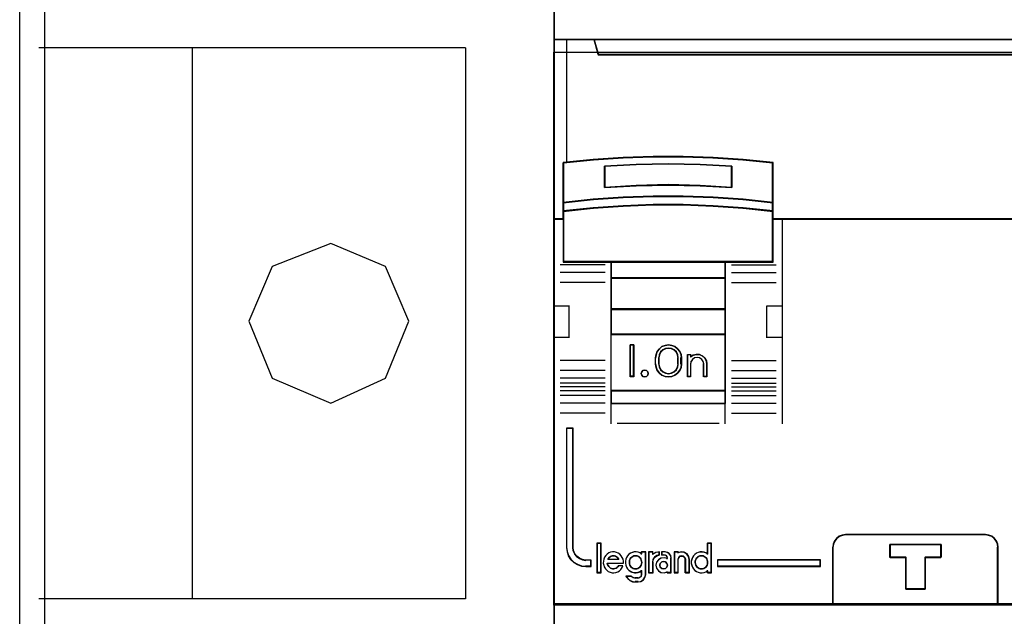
# Model space of a CAD drawing. Header units: millimetres. Extents: x 203 to 3426, y 719 to 2381.
# Tile 22 of 185: x 2512 to 2520, y 1098 to 1103. Entities that reach past the tile are written whole.
import ezdxf

# ---------------------------------------------------------------- set-up
doc = ezdxf.new("R2010")
doc.units = ezdxf.units.MM
doc.layers.add('45', color=7, linetype='Continuous')
doc.layers.add('E_Legrand_obudowy', color=7, linetype='Continuous')

# ---------------------------------------------------------------- blocks, each defined once
blk = doc.blocks.new('XL3 160 wnękowa 6x24M')
at = {"layer": 'E_Legrand_obudowy'}
for points in [[(-259.228, -72.205), (255.474, -72.205), (255.474, -1072.924), (-259.228, -1072.924), (-259.228, -72.205)], [(-257.164, -72.437), (255.694, -72.437), (255.694, -1071.563), (-257.164, -1071.563), (-257.164, -72.437)], [(-222.845, -474.66), (-257.679, -474.66)], [(-245.152, -474.66), (-245.152, -519.601)], [(-222.847, -474.66), (-222.847, -519.601)], [(-215.641, -475.002), (215.545, -475.002), (215.545, -520.115), (-215.641, -520.115), (-215.641, -475.002)], [(-227.479, -496.958), (-229.367, -492.498), (-233.828, -490.611), (-238.633, -492.498), (-240.521, -496.958), (-238.633, -501.589), (-233.828, -503.648), (-229.367, -501.589), (-227.479, -496.958)], [(-222.845, -519.599), (-257.679, -519.599)]]:
    blk.add_lwpolyline(points, dxfattribs=at)
blk = doc.blocks.new('P304 TX3')
at = {"layer": '45', "color": 139}
for points in [[(72.05327, 41.032708), (-0.0215, 41.032708), (-0.0215, -41.032709), (72.05327, -41.032709), (72.05327, 41.032708)], [(72.05327, 41.032708), (-0.0215, 41.032708), (-0.0215, -41.032709), (72.05327, -41.032709), (72.05327, 41.032708)], [(72.03177, 41.011153), (0, 41.011153), (0, -41.011153), (72.03177, -41.011153), (72.03177, 41.011153)], [(7.424626, -4.073093), (7.394228, -3.941804), (7.290875, -3.840354), (7.151046, -3.804548), (7.017295, -3.840354), (6.926102, -3.941804), (6.883545, -4.073093), (6.926102, -4.21035), (7.017295, -4.305833), (7.151046, -4.341639), (7.290875, -4.305833), (7.394228, -4.21035), (7.424626, -4.073093)], [(6.427338, -19.484384), (6.520719, -19.472892), (6.608263, -19.444161), (6.684135, -19.398192), (6.760007, -19.334985), (6.830042, -19.260285), (6.870896, -19.185585), (6.905914, -19.0879), (6.917587, -18.990215), (6.905914, -18.881039), (6.882569, -18.794846), (6.847551, -18.697162), (6.795024, -18.622462), (6.730825, -18.547762), (6.654953, -18.496046), (6.567409, -18.46157), (6.468192, -18.444331), (6.380648, -18.444331), (6.293103, -18.46157), (6.205559, -18.496046), (6.129687, -18.547762), (6.053815, -18.622462), (6.001288, -18.697162), (5.966271, -18.794846), (5.942925, -18.881039), (5.942925, -18.990215), (5.954598, -19.0879), (5.989616, -19.185585), (6.03047, -19.260285), (6.088833, -19.334985), (6.164705, -19.398192), (6.252249, -19.444161), (6.339793, -19.472892), (6.427338, -19.484384)], [(11.634815, -19.484384), (11.72236, -19.472892), (11.809904, -19.444161), (11.897448, -19.398192), (11.961648, -19.334985), (12.025847, -19.260285), (12.066701, -19.185585), (12.101719, -19.0879), (12.113391, -18.990215), (12.113391, -18.881039), (12.090046, -18.794846), (12.049192, -18.697162), (11.990829, -18.622462), (11.92663, -18.547762), (11.850758, -18.496046), (11.763214, -18.46157), (11.675669, -18.444331), (11.576452, -18.444331), (11.488908, -18.46157), (11.401363, -18.496046), (11.325492, -18.547762), (11.261292, -18.622462), (11.208766, -18.697162), (11.162075, -18.794846), (11.13873, -18.881039), (11.13873, -18.990215), (11.150403, -19.0879), (11.18542, -19.185585), (11.226275, -19.260285), (11.29631, -19.334985), (11.360509, -19.398192), (11.448054, -19.444161), (11.535598, -19.472892), (11.634815, -19.484384)], [(8.938576, -19.1922), (8.890457, -19.049089), (8.788204, -18.935793), (8.643848, -18.905978), (8.499492, -18.935793), (8.38521, -19.049089), (8.34912, -19.1922), (8.38521, -19.341274), (8.499492, -19.442644), (8.643848, -19.484384), (8.788204, -19.442644), (8.890457, -19.341274), (8.938576, -19.1922)]]:
    blk.add_lwpolyline(points, close=True, dxfattribs=at)
for points in [[(-0.0215, 22.261452), (72.05327, 22.261452)], [(3.153316, 22.261452), (3.520605, 21.034584)], [(3.475814, 21.077695), (68.555956, 21.077695)], [(17.28053, 12.514769), (14.918733, 12.772823), (12.556937, 12.952861), (10.189557, 13.042879), (7.816594, 13.042879), (5.449214, 12.952861), (3.087417, 12.772823), (0.725621, 12.514769)], [(0.725621, 12.55788), (0.725621, 4.699101)], [(14.028673, 12.239937), (11.517272, 12.404297), (8.994685, 12.459084), (6.488878, 12.404297), (3.977478, 12.239937)], [(17.23753, 4.699101), (17.23753, 12.55788)], [(3.977478, 10.583755), (3.977478, 12.283048)], [(13.985673, 10.583755), (13.985673, 12.283048)], [(14.028673, 10.583755), (11.517272, 10.747323), (8.994685, 10.815477), (6.488878, 10.747323), (3.977478, 10.583755)], [(17.28053, 9.380239), (14.918733, 9.650295), (12.556937, 9.830333), (10.189557, 9.908349), (7.816594, 9.908349), (5.449214, 9.830333), (3.087417, 9.650295), (0.725621, 9.380239)], [(17.28053, 8.708426), (14.918733, 8.966479), (12.556937, 9.146517), (10.189557, 9.236536), (7.816594, 9.236536), (5.449214, 9.146517), (3.087417, 8.966479), (0.725621, 8.708426)], [(0.768621, 8.126427), (-0.0215, 8.126427)], [(72.05327, 8.126427), (17.23753, 8.126427)], [(17.982859, 8.126427), (17.982859, -8.043798)], [(17.28053, 4.744008), (0.725621, 4.744008)], [(4.479142, 4.744008), (4.479142, -6.44869)], [(4.479142, 4.744008), (13.527009, 4.744008)], [(13.484009, 4.744008), (13.484009, -6.44869)], [(4.022269, 4.485342), (0.474789, 4.485342)], [(4.022269, 3.890769), (0.474789, 3.890769)], [(13.985673, 4.485342), (17.525987, 4.485342)], [(13.985673, 3.890769), (17.525987, 3.890769)], [(4.479142, 3.477622), (13.527009, 3.477622)], [(4.022269, 3.098604), (0.474789, 3.098604)], [(13.985673, 3.098604), (17.525987, 3.098604)], [(-0.0215, 1.255608), (1.225493, 1.255608)], [(1.180702, 1.255608), (1.180702, -1.257405)], [(4.479142, 1.009516), (13.527009, 1.009516)], [(16.786032, -1.257405), (16.786032, 1.255608)], [(16.786032, 1.255608), (18.027651, 1.255608)], [(-0.0215, -1.212498), (1.225493, -1.212498)], [(4.479142, -0.966406), (13.527009, -0.966406)], [(16.786032, -1.212498), (18.027651, -1.212498)], [(6.299465, -1.828626), (6.003842, -1.828626)], [(6.003842, -1.828626), (6.003842, -4.341639)], [(6.254674, -1.828626), (6.254674, -4.341639)], [(10.052986, -2.86329), (10.01882, -2.593128), (9.922015, -2.345958), (9.751184, -2.127529), (9.540492, -1.960833), (9.295634, -1.863115), (9.027999, -1.828626), (8.771752, -1.863115), (8.515505, -1.960833), (8.316202, -2.127529), (8.145371, -2.345958), (8.048566, -2.593128), (8.008706, -2.86329)], [(9.802154, -2.86329), (9.767754, -2.612688), (9.658822, -2.391225), (9.486823, -2.216386), (9.27469, -2.111482), (9.028158, -2.076514), (8.793093, -2.111482), (8.580961, -2.216386), (8.408962, -2.391225), (8.300029, -2.612688), (8.254163, -2.86329)], [(4.022269, -3.055494), (0.474789, -3.055494)], [(8.008706, -3.351882), (8.008706, -2.818383)], [(8.254163, -3.351882), (8.254163, -2.818383)], [(9.757363, -3.351882), (9.757363, -2.818383)], [(10.008195, -3.351882), (10.008195, -2.818383)], [(10.515234, -2.572291), (10.810857, -2.572291)], [(10.515234, -2.572291), (10.515234, -4.341639)], [(10.766066, -2.572291), (10.766066, -2.796828)], [(12.063225, -3.351882), (12.017104, -3.095897), (11.901801, -2.874819), (11.705786, -2.700284), (11.480945, -2.589745), (11.221513, -2.572291), (10.973611, -2.624652), (10.766066, -2.76428)], [(11.812393, -3.351882), (11.76589, -3.142079), (11.661257, -2.974237), (11.486869, -2.848355), (11.289229, -2.818383), (11.079964, -2.848355), (10.917202, -2.974237), (10.800943, -3.142079), (10.766066, -3.351882)], [(13.985673, -3.055494), (17.525987, -3.055494)], [(4.022269, -3.847659), (0.474789, -3.847659)], [(8.008706, -3.308771), (8.048566, -3.578464), (8.145371, -3.825205), (8.316202, -4.043255), (8.515505, -4.203923), (8.771752, -4.30721), (9.027999, -4.341639), (9.295634, -4.30721), (9.540492, -4.203923), (9.751184, -4.043255), (9.922015, -3.825205), (10.01882, -3.578464), (10.052986, -3.308771)], [(8.254163, -3.308771), (8.300029, -3.553546), (8.408962, -3.769181), (8.580961, -3.94402), (8.793093, -4.054751), (9.028158, -4.095547), (9.27469, -4.054751), (9.486823, -3.94402), (9.658822, -3.769181), (9.767754, -3.553546), (9.802154, -3.308771)], [(10.766066, -3.308771), (10.766066, -4.341639)], [(11.767602, -3.308771), (11.767602, -4.341639)], [(12.018434, -3.308771), (12.018434, -4.341639)], [(13.985673, -3.847659), (17.525987, -3.847659)], [(4.022269, -4.442231), (0.474789, -4.442231)], [(6.299465, -4.298528), (6.003842, -4.298528)], [(10.515234, -4.298528), (10.810857, -4.298528)], [(11.767602, -4.298528), (12.063225, -4.298528)], [(13.985673, -4.442231), (17.525987, -4.442231)], [(4.022269, -4.832027), (0.474789, -4.832027)], [(4.022269, -5.128415), (0.474789, -5.128415)], [(4.022269, -5.431989), (0.474789, -5.431989)], [(4.479142, -5.410433), (13.527009, -5.410433)], [(13.985673, -4.832027), (17.525987, -4.832027)], [(13.985673, -5.128415), (17.525987, -5.128415)], [(13.985673, -5.431989), (17.525987, -5.431989)], [(4.022269, -5.821784), (0.474789, -5.821784)], [(13.985673, -5.821784), (17.525987, -5.821784)], [(4.022269, -6.416357), (0.474789, -6.416357)], [(4.479142, -6.405579), (13.527009, -6.405579)], [(4.479142, -6.405579), (4.479142, -8.043798)], [(13.484009, -6.405579), (13.484009, -8.043798)], [(13.985673, -6.416357), (17.525987, -6.416357)], [(4.022269, -7.208522), (0.474789, -7.208522)], [(13.985673, -7.208522), (17.525987, -7.208522)], [(0.974661, -8.379704), (0.974661, -17.806647)], [(0.974661, -8.379704), (1.526491, -8.379704)], [(1.4817, -8.379704), (1.4817, -17.806647)], [(4.973639, -8.000687), (13.032511, -8.000687)], [(23.028165, -16.777372), (22.754957, -16.817623), (22.505001, -16.915375), (22.289922, -17.087879), (22.12716, -17.289134), (22.016715, -17.547891), (21.981837, -17.806647)], [(22.985165, -16.777372), (34.037896, -16.777372)], [(35.035849, -17.806647), (35.006772, -17.547891), (34.896279, -17.289134), (34.733449, -17.087879), (34.51828, -16.915375), (34.268219, -16.817623), (33.994896, -16.777372)], [(0.974661, -17.763536), (1.026273, -18.114496), (1.129496, -18.431492), (1.313004, -18.714524), (1.559594, -18.963592), (1.857795, -19.139072), (2.184669, -19.257946), (2.517278, -19.29757)], [(1.4817, -17.763536), (1.510789, -18.033049), (1.621328, -18.291094), (1.784228, -18.491795), (2.005307, -18.663824), (2.249656, -18.761308), (2.517278, -18.807182)], [(3.380856, -17.443796), (3.380856, -19.79155)], [(3.380856, -17.443796), (3.726646, -17.443796)], [(3.681855, -17.443796), (3.681855, -19.79155)], [(12.0686, -17.443796), (12.0686, -18.340146)], [(12.0686, -17.443796), (12.42514, -17.443796)], [(12.380348, -17.443796), (12.380348, -19.79155)], [(21.981837, -22.261453), (21.981837, -17.763536)], [(26.482479, -17.569537), (30.535207, -17.569537)], [(26.482479, -17.569537), (26.482479, -18.598812)], [(30.492207, -17.569537), (30.492207, -18.598812)], [(34.991057, -22.261453), (34.991057, -17.763536)], [(5.480678, -19.040584), (5.480678, -18.882485), (5.446309, -18.724387), (5.383299, -18.577582), (5.297377, -18.442069), (5.188542, -18.323495), (5.062522, -18.2388), (4.919318, -18.17669), (4.770386, -18.142811), (4.609997, -18.137165), (4.461065, -18.165397), (4.312132, -18.227507), (4.180385, -18.312202), (4.077278, -18.430776), (3.979899, -18.554996), (3.922617, -18.701802), (3.893976, -18.865546), (3.88252, -19.023645), (3.916889, -19.181743), (3.968443, -19.328548), (4.054365, -19.464061), (4.1632, -19.582635), (4.277763, -19.678623), (4.426696, -19.740733), (4.575628, -19.780258), (4.730288, -19.79155), (4.879221, -19.763319), (5.028153, -19.706855), (5.154173, -19.622159), (5.274464, -19.520525), (5.371843, -19.379366), (5.434853, -19.23256)], [(5.113388, -18.751497), (5.072289, -18.668306), (5.001833, -18.585116), (4.937249, -18.527522), (4.849179, -18.476328), (4.772852, -18.45073), (4.684783, -18.444331), (4.584971, -18.45073), (4.508644, -18.476328), (4.420574, -18.527522), (4.35599, -18.585116), (4.291405, -18.668306), (4.244435, -18.751497)], [(6.917587, -18.300961), (6.784908, -18.216239), (6.634923, -18.165406), (6.484938, -18.137165), (6.334953, -18.142813), (6.179199, -18.176702), (6.040751, -18.238832), (5.913841, -18.33485), (5.804237, -18.453461), (5.717707, -18.57772), (5.665789, -18.724571), (5.631177, -18.882719), (5.631177, -19.040867), (5.665789, -19.199015), (5.717707, -19.351514), (5.804237, -19.475773), (5.913841, -19.594384), (6.040751, -19.684754), (6.179199, -19.752532), (6.334953, -19.780773), (6.484938, -19.780773), (6.634923, -19.763828), (6.784908, -19.707347), (6.917587, -19.622625)], [(6.872795, -18.137165), (6.872795, -18.340146)], [(6.872795, -18.137165), (7.229335, -18.137165)], [(7.184544, -18.137165), (7.184544, -19.946032)], [(7.4515, -18.137165), (7.4515, -19.79155)], [(7.4515, -18.137165), (7.813415, -18.137165)], [(8.320454, -18.137165), (8.030324, -18.185433), (7.770415, -18.350924)], [(7.770415, -18.137165), (7.770415, -18.350924)], [(8.320454, -18.372479), (8.108901, -18.437762), (7.927569, -18.568328), (7.800637, -18.758242), (7.770415, -18.97783)], [(8.938576, -18.661622), (8.692793, -18.598812), (8.441158, -18.627362), (8.236339, -18.758691), (8.084188, -18.947119), (8.037372, -19.192647), (8.084188, -19.432466), (8.236339, -19.632314), (8.441158, -19.763643), (8.692793, -19.780773), (8.938576, -19.717963)], [(8.275663, -18.137165), (8.275663, -18.417387)], [(8.476328, -18.137165), (8.476328, -18.406609)], [(8.777326, -18.137165), (8.476328, -18.137165)], [(8.476328, -18.361702), (8.693119, -18.361702)], [(8.938576, -18.641923), (8.899241, -18.505071), (8.800903, -18.394286), (8.650119, -18.361702)], [(9.239574, -18.641923), (9.20292, -18.449634), (9.086851, -18.281382), (8.92802, -18.179228), (8.732535, -18.137165)], [(8.893784, -18.598812), (8.893784, -18.702997)], [(9.194782, -18.598812), (9.194782, -19.79155)], [(9.474281, -18.137165), (9.474281, -19.79155)], [(9.474281, -18.137165), (9.818279, -18.137165)], [(10.676483, -18.751497), (10.629667, -18.509309), (10.48922, -18.302562), (10.272697, -18.1667), (10.021062, -18.137165), (9.775279, -18.213957)], [(9.775279, -18.137165), (9.775279, -18.252128)], [(10.375484, -18.751497), (10.327468, -18.597914), (10.225433, -18.476328), (10.06938, -18.444331), (9.925331, -18.476328), (9.823296, -18.597914), (9.775279, -18.751497)], [(12.113391, -18.300961), (11.980712, -18.216239), (11.842265, -18.165406), (11.680742, -18.137165), (11.530757, -18.142813), (11.380773, -18.176702), (11.236556, -18.238832), (11.109646, -18.33485), (11.000041, -18.453461), (10.913512, -18.57772), (10.861594, -18.724571), (10.826982, -18.882719), (10.826982, -19.040867), (10.861594, -19.199015), (10.913512, -19.351514), (11.000041, -19.475773), (11.109646, -19.594384), (11.236556, -19.684754), (11.380773, -19.752532), (11.530757, -19.780773), (11.680742, -19.780773), (11.842265, -19.763828), (11.980712, -19.707347), (12.113391, -19.622625)], [(26.482479, -18.553905), (27.779638, -18.553905)], [(27.734847, -18.553905), (27.734847, -21.079492)], [(29.243422, -18.553905), (30.535207, -18.553905)], [(29.243422, -18.553905), (29.243422, -21.079492)], [(2.474278, -18.764071), (2.923984, -18.764071)], [(2.474278, -19.252663), (2.923984, -19.252663)], [(2.879192, -18.764071), (2.879192, -19.29757)], [(4.194268, -19.017348), (5.480678, -19.017348)], [(4.194268, -19.017348), (4.217689, -19.12046), (4.258674, -19.211441), (4.317225, -19.290292), (4.381631, -19.357011), (4.457747, -19.417665), (4.533863, -19.460123), (4.62169, -19.484384), (4.721226, -19.484384), (4.809053, -19.460123), (4.896879, -19.429796), (4.972995, -19.381273), (5.037401, -19.314553), (5.090097, -19.223572)], [(4.244435, -18.708386), (5.113388, -18.708386)], [(5.047097, -19.204163), (5.435887, -19.204163)], [(7.4515, -19.79155), (7.813415, -19.79155), (7.813415, -18.934719)], [(9.775279, -18.708386), (9.775279, -19.79155)], [(10.330693, -18.708386), (10.330693, -19.79155)], [(10.631691, -18.708386), (10.631691, -19.79155)], [(12.882012, -18.764071), (21.028676, -18.764071)], [(12.882012, -18.764071), (12.882012, -19.29757)], [(12.882012, -19.252663), (21.028676, -19.252663)], [(20.985676, -19.29757), (20.985676, -18.764071)], [(3.380856, -19.748439), (3.726646, -19.748439)], [(5.675969, -20.039439), (5.817769, -20.227197), (5.99502, -20.384672), (6.21363, -20.487637), (6.449964, -20.511864)], [(5.675969, -20.039439), (6.104175, -20.039439)], [(6.059383, -20.039439), (6.235775, -20.156797), (6.449964, -20.215475)], [(6.405173, -20.172364), (6.645255, -20.172364)], [(6.600463, -20.511864), (6.834044, -20.470479), (7.037679, -20.334502), (7.169442, -20.133491), (7.229335, -19.902921)], [(6.600463, -20.215475), (6.755789, -20.164446), (6.865811, -20.062387), (6.917587, -19.902921)], [(6.872795, -19.583181), (6.872795, -19.946032)], [(8.893784, -19.676588), (8.893784, -19.79155)], [(8.893784, -19.748439), (9.239574, -19.748439)], [(9.474281, -19.748439), (9.818279, -19.748439)], [(10.330693, -19.748439), (10.676483, -19.748439)], [(12.0686, -19.583181), (12.0686, -19.79155)], [(12.0686, -19.748439), (12.42514, -19.748439)], [(6.645255, -20.468753), (6.405173, -20.468753)], [(27.734847, -21.034585), (29.288213, -21.034585)], [(-0.0215, -22.218342), (72.05327, -22.218342)]]:
    blk.add_lwpolyline(points, dxfattribs=at)
at = {"layer": '45', "color": 7}
for points in [[(68.555008, 21.075193), (3.478097, 21.075193), (3.154886, 22.261452), (-0.0215, 22.261452), (-0.0215, 8.08152), (0.725229, 8.08152), (0.725229, 8.710513), (0.725229, 9.383646), (0.725229, 12.528611), (3.082442, 12.765863), (5.439655, 12.931388), (7.802441, 13.01415), (10.170799, 13.01415), (12.533585, 12.931388), (14.890798, 12.765863), (17.248011, 12.528611), (17.248011, 9.383646), (17.248011, 8.710513), (17.248011, 8.08152), (17.99474, 8.08152), (71.057108, 8.08152), (71.057108, 22.261452), (68.878219, 22.261452), (68.555008, 21.075193)], [(3.476536, 21.034584), (68.555234, 21.034584), (68.878454, 22.261452), (3.153316, 22.261452), (3.476536, 21.034584)], [(11.517272, 10.718914), (14.028673, 10.583755), (14.028673, 12.278872), (11.517272, 12.414031), (8.994685, 12.459084), (6.488878, 12.414031), (3.977478, 12.278872), (3.977478, 10.583755), (6.488878, 10.718914), (8.994685, 10.77523), (11.517272, 10.718914)], [(14.918733, 9.66265), (12.556937, 9.834068), (10.189557, 9.908349), (7.816594, 9.908349), (5.449214, 9.834068), (3.087417, 9.66265), (0.725621, 9.405524), (0.725621, 8.708426), (3.087417, 8.954124), (5.449214, 9.125542), (7.816594, 9.211251), (10.189557, 9.211251), (12.556937, 9.125542), (14.918733, 8.954124), (17.28053, 8.708426), (17.28053, 9.405524), (14.918733, 9.66265)], [(14.904648, 9.649922), (12.548475, 9.815181), (10.186732, 9.886793), (7.819419, 9.886793), (5.457675, 9.815181), (3.101502, 9.649922), (0.745329, 9.402034), (0.745329, 8.729981), (3.101502, 8.966852), (5.457675, 9.132111), (7.819419, 9.214741), (10.186732, 9.214741), (12.548475, 9.132111), (14.904648, 8.966852), (17.260821, 8.729981), (17.260821, 9.402034), (14.904648, 9.649922)], [(14.904648, 9.649922), (12.548475, 9.815181), (10.186732, 9.886793), (7.819419, 9.886793), (5.457675, 9.815181), (3.101502, 9.649922), (0.745329, 9.402034), (0.745329, 8.729981), (3.101502, 8.966852), (5.457675, 9.132111), (7.819419, 9.214741), (10.186732, 9.214741), (12.548475, 9.132111), (14.904648, 8.966852), (17.260821, 8.729981), (17.260821, 9.402034), (14.904648, 9.649922)], [(4.488861, 4.699101), (13.517289, 4.699101), (17.28053, 4.699101), (17.28053, 8.114673), (17.28053, 8.747803), (14.918733, 8.986616), (12.556937, 9.153229), (10.189557, 9.236536), (7.816594, 9.236536), (5.449214, 9.153229), (3.087417, 8.986616), (0.725621, 8.747803), (0.725621, 8.114673), (0.725621, 4.699101), (4.488861, 4.699101)], [(4.49961, 4.720656), (13.506541, 4.720656), (17.260821, 4.720656), (17.260821, 8.103776), (17.260821, 8.730891), (14.904648, 8.967435), (12.548475, 9.132465), (10.186732, 9.21498), (7.819419, 9.21498), (5.457675, 9.132465), (3.101502, 8.967435), (0.745329, 8.730891), (0.745329, 8.103776), (0.745329, 4.720656), (4.49961, 4.720656)], [(13.527009, 4.744008), (4.479142, 4.744008), (4.479142, 3.434511), (13.527009, 3.434511), (13.527009, 4.744008)], [(13.5073, 4.722453), (4.49885, 4.722453), (4.49885, 3.456066), (13.5073, 3.456066), (13.5073, 4.722453)], [(13.527009, 3.477622), (4.479142, 3.477622), (4.479142, 0.964609), (13.527009, 0.964609), (13.527009, 3.477622)], [(13.5073, 3.457863), (4.49885, 3.457863), (4.49885, 0.986164), (13.5073, 0.986164), (13.5073, 3.457863)], [(13.527009, 1.009516), (4.479142, 1.009516), (4.479142, -1.009517), (13.527009, -1.009517), (13.527009, 1.009516)], [(13.5073, 0.987961), (4.49885, 0.987961), (4.49885, -0.987961), (13.5073, -0.987961), (13.5073, 0.987961)], [(4.479142, -5.453544), (13.527009, -5.453544), (13.527009, -0.966406), (4.479142, -0.966406), (4.479142, -5.453544)], [(6.299465, -1.828626), (6.299465, -4.341639), (6.003842, -4.341639), (6.003842, -1.828626), (6.299465, -1.828626)], [(8.145371, -2.332348), (8.316202, -2.119665), (8.515505, -1.957355), (8.771752, -1.862207), (9.027999, -1.828626), (9.295634, -1.862207), (9.540492, -1.957355), (9.751184, -2.119665), (9.922015, -2.332348), (10.01882, -2.573015), (10.052986, -2.83607), (10.052986, -3.334195), (10.01882, -3.59725), (9.922015, -3.837917), (9.751184, -4.0506), (9.540492, -4.207313), (9.295634, -4.308058), (9.027999, -4.341639), (8.771752, -4.308058), (8.515505, -4.207313), (8.316202, -4.0506), (8.145371, -3.837917), (8.048566, -3.59725), (8.008706, -3.334195), (8.008706, -2.83607), (8.048566, -2.573015), (8.145371, -2.332348)], [(8.408962, -2.380213), (8.300029, -2.593927), (8.254163, -2.835761), (8.254163, -3.336301), (8.300029, -3.572511), (8.408962, -3.7806), (8.580961, -3.949322), (8.793093, -4.056179), (9.028158, -4.095547), (9.27469, -4.056179), (9.486823, -3.949322), (9.658822, -3.7806), (9.767754, -3.572511), (9.802154, -3.336301), (9.802154, -2.835761), (9.767754, -2.593927), (9.658822, -2.380213), (9.486823, -2.211491), (9.27469, -2.110259), (9.028158, -2.076514), (8.793093, -2.110259), (8.580961, -2.211491), (8.408962, -2.380213)], [(10.515234, -4.341639), (10.515234, -2.572291), (10.773232, -2.572291), (10.773232, -2.758242), (10.979631, -2.623005), (11.226163, -2.572291), (11.484162, -2.589196), (11.70776, -2.696258), (11.902693, -2.865304), (12.017359, -3.079429), (12.063225, -3.327363), (12.063225, -4.341639), (11.805226, -4.341639), (11.805226, -3.327363), (11.75936, -3.130143), (11.656161, -2.972367), (11.484162, -2.854034), (11.289229, -2.82586), (11.08283, -2.854034), (10.922298, -2.972367), (10.807632, -3.130143), (10.773232, -3.327363), (10.773232, -4.341639), (10.515234, -4.341639)], [(7.394228, -3.941804), (7.424626, -4.073093), (7.394228, -4.21035), (7.290875, -4.305833), (7.151046, -4.341639), (7.017295, -4.305833), (6.926102, -4.21035), (6.883545, -4.073093), (6.926102, -3.941804), (7.017295, -3.840354), (7.151046, -3.804548), (7.290875, -3.840354), (7.394228, -3.941804)], [(13.527009, -5.410433), (4.479142, -5.410433), (4.479142, -6.44869), (13.527009, -6.44869), (13.527009, -5.410433)], [(13.5073, -5.430192), (4.49885, -5.430192), (4.49885, -6.427135), (13.5073, -6.427135), (13.5073, -5.430192)], [(2.923984, -19.29757), (2.923984, -18.806073), (2.5079, -18.806073), (2.245711, -18.761893), (2.00632, -18.668012), (1.789729, -18.502339), (1.630135, -18.309053), (1.521839, -18.060543), (1.49334, -17.800989), (1.49334, -8.379704), (0.974661, -8.379704), (0.974661, -17.800989), (1.025959, -18.14338), (1.128555, -18.452637), (1.310948, -18.728759), (1.556038, -18.971746), (1.852426, -19.142942), (2.177313, -19.258913), (2.5079, -19.29757), (2.923984, -19.29757)], [(21.981837, -22.261453), (35.035849, -22.261453), (35.035849, -17.76994), (35.007908, -17.520412), (34.901732, -17.270884), (34.745263, -17.076806), (34.5385, -16.910454), (34.298207, -16.816187), (34.035563, -16.777372), (22.987711, -16.777372), (22.725066, -16.816187), (22.484774, -16.910454), (22.278011, -17.076806), (22.121542, -17.270884), (22.015366, -17.520412), (21.981837, -17.76994), (21.981837, -22.261453)], [(22.003337, -22.239897), (35.014349, -22.239897), (35.014349, -17.783693), (34.9865, -17.536126), (34.880674, -17.288559), (34.72472, -17.096007), (34.518638, -16.930963), (34.279137, -16.837438), (34.017358, -16.798927), (23.005898, -16.798927), (22.744118, -16.837438), (22.504617, -16.930963), (22.298535, -17.096007), (22.142582, -17.288559), (22.036756, -17.536126), (22.003337, -17.783693), (22.003337, -22.239897)], [(3.705146, -19.769995), (3.705146, -17.465352), (3.402356, -17.465352), (3.402356, -19.769995), (3.705146, -19.769995)], [(29.274358, -18.56681), (29.274358, -21.079492), (27.748956, -21.079492), (27.748956, -18.56681), (26.482479, -18.56681), (26.482479, -17.569537), (30.535207, -17.569537), (30.535207, -18.56681), (29.274358, -18.56681)], [(27.748956, -18.56681), (27.748956, -21.079492), (29.274358, -21.079492), (29.274358, -18.56681), (30.535207, -18.56681), (30.535207, -17.569537), (26.482479, -17.569537), (26.482479, -18.56681), (27.748956, -18.56681)], [(27.755787, -18.576116), (27.755787, -21.057937), (29.265678, -21.057937), (29.265678, -18.576116), (30.513707, -18.576116), (30.513707, -17.591092), (26.502187, -17.591092), (26.502187, -18.576116), (27.755787, -18.576116)], [(21.028676, -18.764071), (12.882012, -18.764071), (12.882012, -19.29757), (21.028676, -19.29757), (21.028676, -18.764071)]]:
    blk.add_lwpolyline(points, close=True, dxfattribs=at)
at = {"layer": '45', "color": 140}
for points in [[(68.555008, 21.075193), (3.478097, 21.075193), (3.154886, 22.261452), (-0.0215, 22.261452), (-0.0215, 8.08152), (0.725229, 8.08152), (0.725229, 8.710513), (0.725229, 9.383646), (0.725229, 12.528611), (3.082442, 12.765863), (5.439655, 12.931388), (7.802441, 13.01415), (10.170799, 13.01415), (12.533585, 12.931388), (14.890798, 12.765863), (17.248011, 12.528611), (17.248011, 9.383646), (17.248011, 8.710513), (17.248011, 8.08152), (17.99474, 8.08152), (71.057108, 8.08152), (71.057108, 22.261452), (68.878219, 22.261452), (68.555008, 21.075193)], [(68.535021, 21.057244), (3.49748, 21.057244), (3.174464, 22.239897), (0, 22.239897), (0, 8.103075), (0.746277, 8.103075), (0.746277, 8.730156), (0.746277, 9.401242), (0.746277, 12.536646), (3.102064, 12.773177), (5.457851, 12.938198), (7.819208, 13.020709), (10.186133, 13.020709), (12.547489, 12.938198), (14.903276, 12.773177), (17.259063, 12.536646), (17.259063, 9.401242), (17.259063, 8.730156), (17.259063, 8.103075), (18.005341, 8.103075), (71.035609, 8.103075), (71.035609, 22.239897), (68.858037, 22.239897), (68.535021, 21.057244)], [(3.497824, 21.05614), (68.533945, 21.05614), (68.856954, 22.239897), (3.174816, 22.239897), (3.497824, 21.05614)]]:
    blk.add_lwpolyline(points, close=True, dxfattribs=at)
blk.add_lwpolyline([(0.974661, 22.261452), (0.974661, 12.548899)], dxfattribs=at)
at = {"layer": '45', "color": 59}
for points in [[(3.476536, 21.034584), (68.555234, 21.034584), (68.878454, 22.261452), (3.153316, 22.261452), (3.476536, 21.034584)], [(12.556937, 9.797713), (14.918733, 9.630724), (17.28053, 9.380239), (17.28053, 12.553043), (14.918733, 12.792395), (12.556937, 12.959384), (10.189557, 13.042879), (7.816594, 13.042879), (5.449214, 12.959384), (3.087417, 12.792395), (0.725621, 12.553043), (0.725621, 9.380239), (3.087417, 9.630724), (5.449214, 9.797713), (7.816594, 9.870075), (10.189557, 9.870075), (12.556937, 9.797713)], [(12.548475, 9.814355), (14.904648, 9.649331), (17.260821, 9.401794), (17.260821, 12.537253), (14.904648, 12.773788), (12.548475, 12.938812), (10.186732, 13.021324), (7.819419, 13.021324), (5.457675, 12.938812), (3.101502, 12.773788), (0.745329, 12.537253), (0.745329, 9.401794), (3.101502, 9.649331), (5.457675, 9.814355), (7.819419, 9.885865), (10.186732, 9.885865), (12.548475, 9.814355)], [(14.028673, 12.278872), (14.028673, 10.583755), (11.517272, 10.718914), (8.994685, 10.77523), (6.488878, 10.718914), (3.977478, 10.583755), (3.977478, 12.278872), (6.488878, 12.414031), (8.994685, 12.459084), (11.517272, 12.414031), (14.028673, 12.278872)], [(11.517272, 10.718914), (14.028673, 10.583755), (14.028673, 12.278872), (11.517272, 12.414031), (8.994685, 12.459084), (6.488878, 12.414031), (3.977478, 12.278872), (3.977478, 10.583755), (6.488878, 10.718914), (8.994685, 10.77523), (11.517272, 10.718914)], [(11.506516, 10.737492), (14.007173, 10.60531), (14.007173, 12.263083), (11.506516, 12.395265), (8.994721, 12.439325), (6.499634, 12.395265), (3.998978, 12.263083), (3.998978, 10.60531), (6.499634, 10.737492), (8.994721, 10.792567), (11.506516, 10.737492)], [(11.506516, 10.737492), (14.007173, 10.60531), (14.007173, 12.263083), (11.506516, 12.395265), (8.994721, 12.439325), (6.499634, 12.395265), (3.998978, 12.263083), (3.998978, 10.60531), (6.499634, 10.737492), (8.994721, 10.792567), (11.506516, 10.737492)], [(14.918733, 9.66265), (12.556937, 9.834068), (10.189557, 9.908349), (7.816594, 9.908349), (5.449214, 9.834068), (3.087417, 9.66265), (0.725621, 9.405524), (0.725621, 8.708426), (3.087417, 8.954124), (5.449214, 9.125542), (7.816594, 9.211251), (10.189557, 9.211251), (12.556937, 9.125542), (14.918733, 8.954124), (17.28053, 8.708426), (17.28053, 9.405524), (14.918733, 9.66265)], [(4.488861, 4.699101), (13.517289, 4.699101), (17.28053, 4.699101), (17.28053, 8.114673), (17.28053, 8.747803), (14.918733, 8.986616), (12.556937, 9.153229), (10.189557, 9.236536), (7.816594, 9.236536), (5.449214, 9.153229), (3.087417, 8.986616), (0.725621, 8.747803), (0.725621, 8.114673), (0.725621, 4.699101), (4.488861, 4.699101)], [(4.49961, 4.720656), (13.506541, 4.720656), (17.260821, 4.720656), (17.260821, 8.103776), (17.260821, 8.730891), (14.904648, 8.967435), (12.548475, 9.132465), (10.186732, 9.21498), (7.819419, 9.21498), (5.457675, 9.132465), (3.101502, 8.967435), (0.745329, 8.730891), (0.745329, 8.103776), (0.745329, 4.720656), (4.49961, 4.720656)], [(13.527009, 4.744008), (4.479142, 4.744008), (4.479142, 3.434511), (13.527009, 3.434511), (13.527009, 4.744008)], [(13.5073, 4.722453), (4.49885, 4.722453), (4.49885, 3.456066), (13.5073, 3.456066), (13.5073, 4.722453)], [(13.527009, 3.477622), (4.479142, 3.477622), (4.479142, 0.964609), (13.527009, 0.964609), (13.527009, 3.477622)], [(13.5073, 3.457863), (4.49885, 3.457863), (4.49885, 0.986164), (13.5073, 0.986164), (13.5073, 3.457863)], [(13.527009, 1.009516), (4.479142, 1.009516), (4.479142, -1.009517), (13.527009, -1.009517), (13.527009, 1.009516)], [(13.5073, 0.987961), (4.49885, 0.987961), (4.49885, -0.987961), (13.5073, -0.987961), (13.5073, 0.987961)], [(4.479142, -5.453544), (13.527009, -5.453544), (13.527009, -0.966406), (4.479142, -0.966406), (4.479142, -5.453544)], [(6.299465, -1.828626), (6.299465, -4.341639), (6.003842, -4.341639), (6.003842, -1.828626), (6.299465, -1.828626)], [(8.145371, -2.332348), (8.316202, -2.119665), (8.515505, -1.957355), (8.771752, -1.862207), (9.027999, -1.828626), (9.295634, -1.862207), (9.540492, -1.957355), (9.751184, -2.119665), (9.922015, -2.332348), (10.01882, -2.573015), (10.052986, -2.83607), (10.052986, -3.334195), (10.01882, -3.59725), (9.922015, -3.837917), (9.751184, -4.0506), (9.540492, -4.207313), (9.295634, -4.308058), (9.027999, -4.341639), (8.771752, -4.308058), (8.515505, -4.207313), (8.316202, -4.0506), (8.145371, -3.837917), (8.048566, -3.59725), (8.008706, -3.334195), (8.008706, -2.83607), (8.048566, -2.573015), (8.145371, -2.332348)], [(8.408962, -2.380213), (8.300029, -2.593927), (8.254163, -2.835761), (8.254163, -3.336301), (8.300029, -3.572511), (8.408962, -3.7806), (8.580961, -3.949322), (8.793093, -4.056179), (9.028158, -4.095547), (9.27469, -4.056179), (9.486823, -3.949322), (9.658822, -3.7806), (9.767754, -3.572511), (9.802154, -3.336301), (9.802154, -2.835761), (9.767754, -2.593927), (9.658822, -2.380213), (9.486823, -2.211491), (9.27469, -2.110259), (9.028158, -2.076514), (8.793093, -2.110259), (8.580961, -2.211491), (8.408962, -2.380213)], [(8.426162, -2.395284), (8.320255, -2.604434), (8.275663, -2.841104), (8.275663, -3.330957), (8.320255, -3.562123), (8.426162, -3.76577), (8.593383, -3.930889), (8.799623, -4.035464), (9.028158, -4.073991), (9.267842, -4.035464), (9.474082, -3.930889), (9.641303, -3.76577), (9.74721, -3.562123), (9.780654, -3.330957), (9.780654, -2.841104), (9.74721, -2.604434), (9.641303, -2.395284), (9.474082, -2.230165), (9.267842, -2.131094), (9.028158, -2.09807), (8.799623, -2.131094), (8.593383, -2.230165), (8.426162, -2.395284)], [(10.515234, -4.341639), (10.515234, -2.572291), (10.773232, -2.572291), (10.773232, -2.758242), (10.979631, -2.623005), (11.226163, -2.572291), (11.484162, -2.589196), (11.70776, -2.696258), (11.902693, -2.865304), (12.017359, -3.079429), (12.063225, -3.327363), (12.063225, -4.341639), (11.805226, -4.341639), (11.805226, -3.327363), (11.75936, -3.130143), (11.656161, -2.972367), (11.484162, -2.854034), (11.289229, -2.82586), (11.08283, -2.854034), (10.922298, -2.972367), (10.807632, -3.130143), (10.773232, -3.327363), (10.773232, -4.341639), (10.515234, -4.341639)], [(7.394228, -3.941804), (7.424626, -4.073093), (7.394228, -4.21035), (7.290875, -4.305833), (7.151046, -4.341639), (7.017295, -4.305833), (6.926102, -4.21035), (6.883545, -4.073093), (6.926102, -3.941804), (7.017295, -3.840354), (7.151046, -3.804548), (7.290875, -3.840354), (7.394228, -3.941804)], [(13.527009, -5.410433), (4.479142, -5.410433), (4.479142, -6.44869), (13.527009, -6.44869), (13.527009, -5.410433)], [(13.5073, -5.430192), (4.49885, -5.430192), (4.49885, -6.427135), (13.5073, -6.427135), (13.5073, -5.430192)], [(21.981837, -22.261453), (35.035849, -22.261453), (35.035849, -17.76994), (35.007908, -17.520412), (34.901732, -17.270884), (34.745263, -17.076806), (34.5385, -16.910454), (34.298207, -16.816187), (34.035563, -16.777372), (22.987711, -16.777372), (22.725066, -16.816187), (22.484774, -16.910454), (22.278011, -17.076806), (22.121542, -17.270884), (22.015366, -17.520412), (21.981837, -17.76994), (21.981837, -22.261453)], [(3.726646, -19.79155), (3.726646, -17.443796), (3.380856, -17.443796), (3.380856, -19.79155), (3.726646, -19.79155)], [(10.912904, -18.586856), (10.861351, -18.73254), (10.826982, -18.88943), (10.826982, -19.046321), (10.861351, -19.203211), (10.912904, -19.354498), (10.998827, -19.477769), (11.107662, -19.595437), (11.233682, -19.685089), (11.376886, -19.752328), (11.525818, -19.780344), (11.67475, -19.780344), (11.835139, -19.763534), (11.972615, -19.707502), (12.104362, -19.623453), (12.104362, -19.79155), (12.42514, -19.79155), (12.42514, -17.443796), (12.104362, -17.443796), (12.104362, -18.312297), (11.972615, -18.228249), (11.835139, -18.17782), (11.67475, -18.149803), (11.525818, -18.155407), (11.376886, -18.189026), (11.233682, -18.250662), (11.107662, -18.345917), (10.998827, -18.463584), (10.912904, -18.586856)], [(29.274358, -18.56681), (29.274358, -21.079492), (27.748956, -21.079492), (27.748956, -18.56681), (26.482479, -18.56681), (26.482479, -17.569537), (30.535207, -17.569537), (30.535207, -18.56681), (29.274358, -18.56681)], [(27.748956, -18.56681), (27.748956, -21.079492), (29.274358, -21.079492), (29.274358, -18.56681), (30.535207, -18.56681), (30.535207, -17.569537), (26.482479, -17.569537), (26.482479, -18.56681), (27.748956, -18.56681)], [(27.755787, -18.576116), (27.755787, -21.057937), (29.265678, -21.057937), (29.265678, -18.576116), (30.513707, -18.576116), (30.513707, -17.591092), (26.502187, -17.591092), (26.502187, -18.576116), (27.755787, -18.576116)], [(3.893976, -18.865546), (3.88252, -19.023645), (3.916889, -19.181743), (3.968443, -19.328548), (4.054365, -19.464061), (4.1632, -19.582635), (4.277763, -19.678623), (4.426696, -19.740733), (4.575628, -19.780258), (4.730288, -19.79155), (4.879221, -19.763319), (5.028153, -19.706855), (5.154173, -19.622159), (5.274464, -19.520525), (5.371843, -19.379366), (5.434853, -19.23256), (5.079706, -19.23256), (5.028153, -19.317256), (4.965143, -19.379366), (4.890677, -19.424537), (4.804755, -19.452768), (4.718832, -19.475354), (4.621453, -19.475354), (4.535531, -19.452768), (4.461065, -19.413244), (4.386599, -19.35678), (4.323589, -19.29467), (4.266307, -19.221267), (4.22621, -19.136572), (4.203297, -19.040584), (5.480678, -19.040584), (5.480678, -18.882485), (5.446309, -18.724387), (5.383299, -18.577582), (5.297377, -18.442069), (5.188542, -18.323495), (5.062522, -18.2388), (4.919318, -18.17669), (4.770386, -18.142811), (4.609997, -18.137165), (4.461065, -18.165397), (4.312132, -18.227507), (4.180385, -18.312202), (4.077278, -18.430776), (3.979899, -18.554996), (3.922617, -18.701802), (3.893976, -18.865546)], [(5.072289, -18.668306), (5.113388, -18.751497), (4.244435, -18.751497), (4.291405, -18.668306), (4.35599, -18.585116), (4.420574, -18.527522), (4.508644, -18.476328), (4.584971, -18.45073), (4.684783, -18.444331), (4.772852, -18.45073), (4.849179, -18.476328), (4.937249, -18.527522), (5.001833, -18.585116), (5.072289, -18.668306)], [(5.113388, -18.751497), (4.244435, -18.751497), (4.291405, -18.668306), (4.35599, -18.585116), (4.420574, -18.527522), (4.508644, -18.476328), (4.584971, -18.45073), (4.684783, -18.444331), (4.772852, -18.45073), (4.849179, -18.476328), (4.937249, -18.527522), (5.001833, -18.585116), (5.072289, -18.668306), (5.113388, -18.751497)], [(5.665546, -18.719638), (5.631177, -18.876458), (5.631177, -19.033278), (5.665546, -19.190097), (5.7171, -19.341317), (5.803022, -19.464532), (5.911857, -19.582147), (6.037877, -19.671758), (6.175353, -19.738967), (6.330013, -19.76697), (6.478945, -19.76697), (6.627878, -19.750168), (6.77681, -19.694161), (6.908558, -19.61015), (6.908558, -19.934991), (6.862732, -20.075009), (6.765354, -20.16462), (6.627878, -20.209426), (6.427392, -20.209426), (6.232634, -20.16462), (6.072246, -20.075009), (5.677002, -20.075009), (5.814478, -20.248631), (5.986323, -20.394249), (6.198265, -20.489461), (6.427392, -20.511864), (6.627878, -20.511864), (6.851276, -20.472659), (7.046034, -20.343843), (7.172053, -20.153419), (7.229335, -19.934991), (7.229335, -18.137165), (6.908558, -18.137165), (6.908558, -18.299586), (6.77681, -18.215575), (6.627878, -18.165169), (6.478945, -18.137165), (6.330013, -18.142766), (6.175353, -18.17637), (6.037877, -18.237978), (5.911857, -18.33319), (5.803022, -18.450805), (5.7171, -18.57402), (5.665546, -18.719638)], [(6.293103, -18.46157), (6.380648, -18.444331), (6.468192, -18.444331), (6.567409, -18.46157), (6.654953, -18.496046), (6.730825, -18.547762), (6.795024, -18.622462), (6.847551, -18.697162), (6.882569, -18.794846), (6.905914, -18.881039), (6.917587, -18.990215), (6.905914, -19.0879), (6.870896, -19.185585), (6.830042, -19.260285), (6.760007, -19.334985), (6.684135, -19.398192), (6.608263, -19.444161), (6.520719, -19.472892), (6.427338, -19.484384), (6.339793, -19.472892), (6.252249, -19.444161), (6.164705, -19.398192), (6.088833, -19.334985), (6.03047, -19.260285), (5.989616, -19.185585), (5.954598, -19.0879), (5.942925, -18.990215), (5.942925, -18.881039), (5.966271, -18.794846), (6.001288, -18.697162), (6.053815, -18.622462), (6.129687, -18.547762), (6.205559, -18.496046), (6.293103, -18.46157)], [(6.053815, -18.622462), (6.129687, -18.547762), (6.205559, -18.496046), (6.293103, -18.46157), (6.380648, -18.444331), (6.468192, -18.444331), (6.567409, -18.46157), (6.654953, -18.496046), (6.730825, -18.547762), (6.795024, -18.622462), (6.847551, -18.697162), (6.882569, -18.794846), (6.905914, -18.881039), (6.917587, -18.990215), (6.905914, -19.0879), (6.870896, -19.185585), (6.830042, -19.260285), (6.760007, -19.334985), (6.684135, -19.398192), (6.608263, -19.444161), (6.520719, -19.472892), (6.427338, -19.484384), (6.339793, -19.472892), (6.252249, -19.444161), (6.164705, -19.398192), (6.088833, -19.334985), (6.03047, -19.260285), (5.989616, -19.185585), (5.954598, -19.0879), (5.942925, -18.990215), (5.942925, -18.881039), (5.966271, -18.794846), (6.001288, -18.697162), (6.053815, -18.622462)], [(7.4515, -18.137165), (7.4515, -19.79155), (7.786165, -19.79155), (7.786165, -18.955888), (7.815522, -18.746973), (7.938819, -18.566289), (8.114958, -18.442069), (8.320454, -18.379959), (8.320454, -18.137165), (8.038631, -18.17669), (7.786165, -18.312202), (7.786165, -18.137165), (7.4515, -18.137165)], [(7.473, -18.156924), (7.473, -19.769995), (7.791104, -19.769995), (7.791104, -18.955202), (7.819008, -18.751503), (7.936204, -18.575332), (8.103627, -18.454214), (8.298954, -18.393655), (8.298954, -18.156924), (8.031077, -18.195462), (7.791104, -18.32759), (7.791104, -18.156924), (7.473, -18.156924)], [(8.233886, -18.769558), (8.083611, -18.955888), (8.037372, -19.198682), (8.083611, -19.435829), (8.233886, -19.633452), (8.436179, -19.763319), (8.684712, -19.780258), (8.927464, -19.718148), (8.927464, -19.79155), (9.239574, -19.79155), (9.239574, -18.61146), (9.204895, -18.430776), (9.095079, -18.272678), (8.944803, -18.17669), (8.759849, -18.137165), (8.493978, -18.137165), (8.493978, -18.368666), (8.673152, -18.368666), (8.806088, -18.396898), (8.892785, -18.492886), (8.927464, -18.61146), (8.927464, -18.67357), (8.684712, -18.61146), (8.436179, -18.639692), (8.233886, -18.769558)], [(9.474281, -18.137165), (9.474281, -19.79155), (9.786391, -19.79155), (9.786391, -18.724387), (9.83263, -18.588874), (9.930886, -18.481593), (10.069602, -18.453362), (10.219877, -18.481593), (10.318134, -18.588874), (10.364373, -18.724387), (10.364373, -19.79155), (10.676483, -19.79155), (10.676483, -18.724387), (10.630244, -18.492886), (10.491529, -18.295263), (10.277675, -18.165397), (10.029143, -18.137165), (9.786391, -18.210568), (9.786391, -18.137165), (9.474281, -18.137165)], [(9.495781, -18.156924), (9.495781, -19.769995), (9.796727, -19.769995), (9.796727, -18.729482), (9.841312, -18.597353), (9.936055, -18.492751), (10.069809, -18.465224), (10.214709, -18.492751), (10.309451, -18.597353), (10.354036, -18.729482), (10.354036, -19.769995), (10.654983, -19.769995), (10.654983, -18.729482), (10.610398, -18.503762), (10.476644, -18.311074), (10.27044, -18.184451), (10.030797, -18.156924), (9.796727, -18.228494), (9.796727, -18.156924), (9.495781, -18.156924)], [(11.850758, -18.496046), (11.92663, -18.547762), (11.990829, -18.622462), (12.049192, -18.697162), (12.090046, -18.794846), (12.113391, -18.881039), (12.113391, -18.990215), (12.101719, -19.0879), (12.066701, -19.185585), (12.025847, -19.260285), (11.961648, -19.334985), (11.897448, -19.398192), (11.809904, -19.444161), (11.72236, -19.472892), (11.634815, -19.484384), (11.535598, -19.472892), (11.448054, -19.444161), (11.360509, -19.398192), (11.29631, -19.334985), (11.226275, -19.260285), (11.18542, -19.185585), (11.150403, -19.0879), (11.13873, -18.990215), (11.13873, -18.881039), (11.162075, -18.794846), (11.208766, -18.697162), (11.261292, -18.622462), (11.325492, -18.547762), (11.401363, -18.496046), (11.488908, -18.46157), (11.576452, -18.444331), (11.675669, -18.444331), (11.763214, -18.46157), (11.850758, -18.496046)], [(11.261292, -18.622462), (11.325492, -18.547762), (11.401363, -18.496046), (11.488908, -18.46157), (11.576452, -18.444331), (11.675669, -18.444331), (11.763214, -18.46157), (11.850758, -18.496046), (11.92663, -18.547762), (11.990829, -18.622462), (12.049192, -18.697162), (12.090046, -18.794846), (12.113391, -18.881039), (12.113391, -18.990215), (12.101719, -19.0879), (12.066701, -19.185585), (12.025847, -19.260285), (11.961648, -19.334985), (11.897448, -19.398192), (11.809904, -19.444161), (11.72236, -19.472892), (11.634815, -19.484384), (11.535598, -19.472892), (11.448054, -19.444161), (11.360509, -19.398192), (11.29631, -19.334985), (11.226275, -19.260285), (11.18542, -19.185585), (11.150403, -19.0879), (11.13873, -18.990215), (11.13873, -18.881039), (11.162075, -18.794846), (11.208766, -18.697162), (11.261292, -18.622462)], [(8.890457, -19.049089), (8.938576, -19.1922), (8.890457, -19.341274), (8.788204, -19.442644), (8.643848, -19.484384), (8.499492, -19.442644), (8.38521, -19.341274), (8.34912, -19.1922), (8.38521, -19.049089), (8.499492, -18.935793), (8.643848, -18.905978), (8.788204, -18.935793), (8.890457, -19.049089)], [(8.890457, -19.049089), (8.938576, -19.1922), (8.890457, -19.341274), (8.788204, -19.442644), (8.643848, -19.484384), (8.499492, -19.442644), (8.38521, -19.341274), (8.34912, -19.1922), (8.38521, -19.049089), (8.499492, -18.935793), (8.643848, -18.905978), (8.788204, -18.935793), (8.890457, -19.049089)], [(21.008967, -18.78383), (12.903512, -18.78383), (12.903512, -19.276015), (21.008967, -19.276015), (21.008967, -18.78383)]]:
    blk.add_lwpolyline(points, close=True, dxfattribs=at)
at = {"layer": '45', "color": 1}
for points in [[(2.923984, -19.29757), (2.923984, -18.806073), (2.5079, -18.806073), (2.245711, -18.761893), (2.00632, -18.668012), (1.789729, -18.502339), (1.630135, -18.309053), (1.521839, -18.060543), (1.49334, -17.800989), (1.49334, -8.379704), (0.974661, -8.379704), (0.974661, -17.800989), (1.025959, -18.14338), (1.128555, -18.452637), (1.310948, -18.728759), (1.556038, -18.971746), (1.852426, -19.142942), (2.177313, -19.258913), (2.5079, -19.29757), (2.923984, -19.29757)], [(2.902484, -19.276015), (2.902484, -18.786458), (2.495579, -18.786458), (2.239173, -18.742453), (2.005063, -18.648942), (1.793249, -18.483923), (1.637176, -18.291401), (1.531269, -18.043872), (1.503399, -17.785343), (1.503399, -8.40126), (0.996161, -8.40126), (0.996161, -17.785343), (1.046327, -18.126382), (1.14666, -18.434417), (1.32503, -18.709449), (1.564713, -18.951477), (1.854564, -19.121997), (2.172284, -19.23751), (2.495579, -19.276015), (2.902484, -19.276015)], [(21.028676, -18.764071), (12.882012, -18.764071), (12.882012, -19.29757), (21.028676, -19.29757), (21.028676, -18.764071)]]:
    blk.add_lwpolyline(points, close=True, dxfattribs=at)
blk = doc.blocks.new('G$CCC6CD2FA')
at = {"xscale": 0.103478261, "yscale": 0.103478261, "zscale": 0.103478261}
blk.add_blockref('P304 TX3', (-133.7476, 28.7038), dxfattribs=at)
at = {"layer": 'E_Legrand_obudowy', "color": 67, "true_color": 0x727430, "xscale": 0.1, "yscale": 0.1, "zscale": 0.1}
blk.add_blockref('XL3 160 wnękowa 6x24M', (-112.1857, 78.4038), dxfattribs=at)

msp = doc.modelspace()

# ---------------------------------------------------------------- block references
msp.add_blockref('G$CCC6CD2FA', (2650.3343, 1071.6878))

doc.saveas('drawing.dxf')
